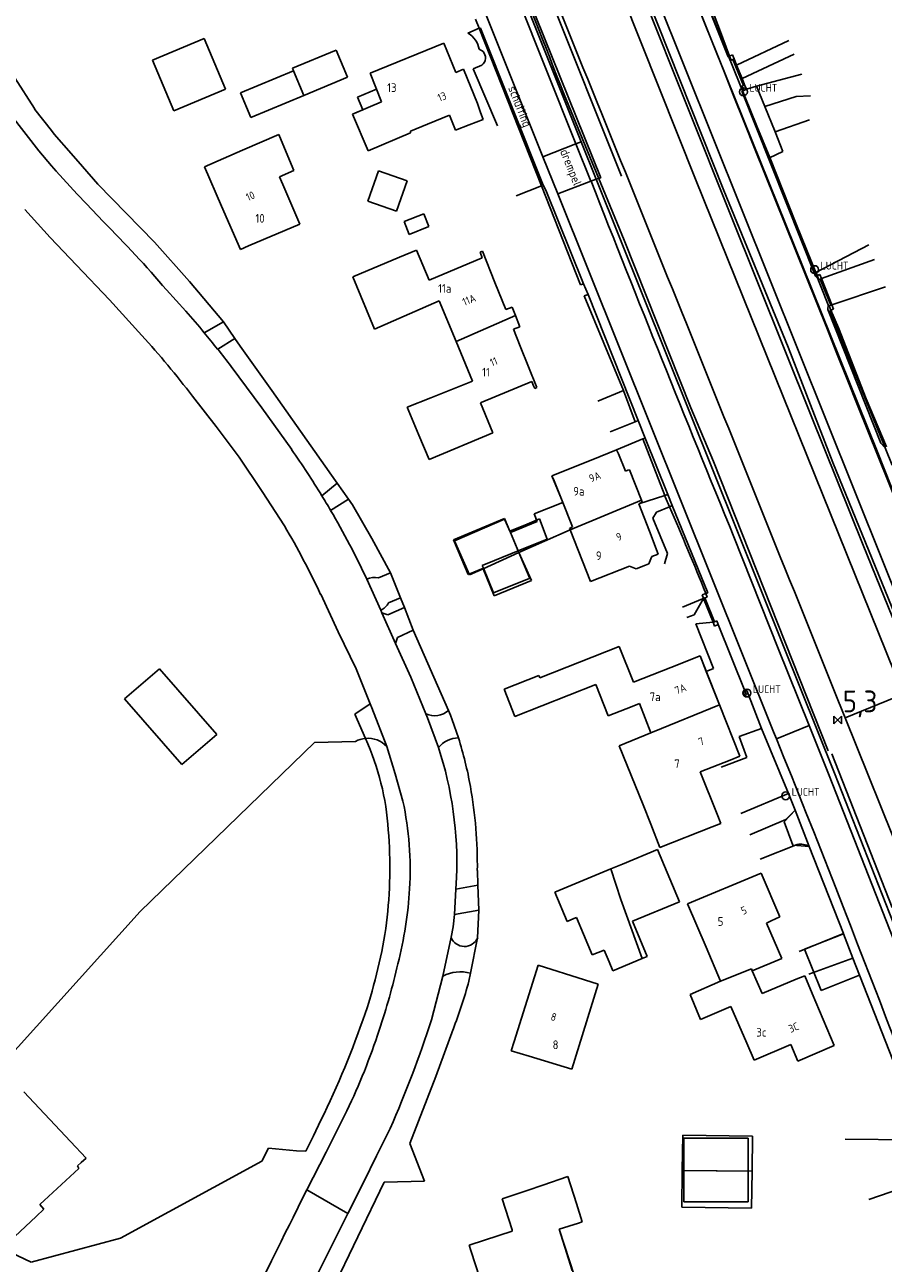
# Model space of a CAD drawing. Extents: x 145741 to 149421, y 457889 to 459999.
# Tile 8 of 84: x 146085 to 146184, y 458520 to 458662. Entities that reach past the tile are written whole.
import ezdxf
from ezdxf.enums import TextEntityAlignment as Align

# ---------------------------------------------------------------- set-up
doc = ezdxf.new("R2010")
doc.units = 0
doc.header["$LTSCALE"] = 4
doc.layers.get('0').update_dxf_attribs({"linetype": 'CONTINUOUS'})
doc.styles.add('ISO', font='ISO')
doc.styles.get("Standard").update_dxf_attribs({"font": 'ISO'})
doc.linetypes.add('geleiderail', pattern='A,0.5,-0.25,[1,GELEIDERAIL,S=1,R=0,X=0,Y=0],-0.25,0.5', length=1.5)
doc.linetypes.add('HAAG', pattern='A,0.25,-0.25,[151,BLOK.SHX,S=0.25,R=0,X=0,Y=0],-0.25,0.25', length=1)
doc.linetypes.add('RASTER', pattern='A,0.25,-0.25,[150,BLOK.SHX,S=0.25,R=0,X=0,Y=0],-0.25,0.25', length=1)

# ---------------------------------------------------------------- blocks, each defined once
blk = doc.blocks.new('kilometerpaal')
at = {"color": 0}
for p, q in [((-0.44, 0.44), (0.44, -0.44)), ((-0.44, -0.44), (-0.44, 0.44)), ((0.44, 0.44), (-0.44, -0.44)), ((0.44, -0.44), (0.44, 0.44))]:
    blk.add_line(p, q, dxfattribs=at)
at = {"color": 0, "style": 'ISO'}
blk.add_attdef('KILOMETERPAAL', (0.59, 0.87), '', height=2.5, dxfattribs=at)

msp = doc.modelspace()

# ---------------------------------------------------------------- linework, layer by layer
at = {"linetype": 'geleiderail', "lineweight": -3}
msp.add_line((146122.92, 458722.34), (146153.9, 458644.75), dxfattribs=at)
at = {"linetype": 'Continuous'}
for p, q in [((146128.59, 458700.45), (146149.27, 458648.7)), ((146169.49, 458650.51), (146149.48, 458699.83)), ((146149.12, 458698.34), (146164.05, 458660.96)), ((146145.39, 458696.75), (146197.18, 458567.45)), ((146162.44, 458644.4), (146148.71, 458678.81)), ((146148.67, 458648.47), (146137.68, 458675.94)), ((146133.87, 458674.45), (146144.87, 458646.97)), ((146155.82, 458666.98), (146166.49, 458640.22)), ((146142.82, 458666.2), (146151.54, 458644.57)), ((146137.53, 458661.76), (146137.1, 458662.79)), ((146137.68, 458661.79), (146137.53, 458661.76)), ((146137.53, 458661.76), (146144.72, 458643.63)), ((146144.91, 458643.7), (146137.68, 458661.79)), ((146164.05, 458660.96), (146174.83, 458634.24)), ((146099.94, 458658.1), (146105.89, 458660.59)), ((146105.89, 458660.59), (146108.33, 458654.75)), ((146124.98, 458656.59), (146133.46, 458660.03)), ((146133.46, 458660.03), (146134.85, 458656.67)), ((146102.39, 458652.26), (146099.94, 458658.1)), ((146116.04, 458657.16), (146121.06, 458659.26)), ((146121.06, 458659.26), (146122.37, 458656.14)), ((146110.05, 458654.33), (146116.15, 458656.88)), ((146116.15, 458656.88), (146116.04, 458657.16)), ((146125.72, 458654.75), (146124.98, 458656.59)), ((146134.85, 458656.67), (146135.74, 458657.06)), ((146135.74, 458657.06), (146137.35, 458653.1)), ((146086.34, 458652.52), (146084.08, 458656.05)), ((146122.37, 458656.14), (146117.34, 458654.03)), ((146108.33, 458654.75), (146102.39, 458652.26)), ((146111.24, 458651.48), (146110.05, 458654.33)), ((146117.34, 458654.03), (146111.24, 458651.48)), ((146123.52, 458653.82), (146125.72, 458654.75)), ((146124.13, 458652.38), (146123.52, 458653.82)), ((146086.41, 458652.43), (146086.34, 458652.52)), ((146088.3, 458650.01), (146086.41, 458652.43)), ((146122.95, 458651.87), (146124.13, 458652.38)), ((146137.35, 458653.1), (146137.68, 458652.08)), ((146086.84, 458647.66), (146083.67, 458651.77)), ((146124.75, 458647.66), (146122.95, 458651.87)), ((146134.11, 458651.75), (146131.59, 458650.72)), ((146134.81, 458650.02), (146134.11, 458651.75)), ((146137.99, 458651.27), (146136.38, 458650.64)), ((146137.68, 458652.08), (146137.99, 458651.27)), ((146088.64, 458649.58), (146088.3, 458650.01)), ((146090.56, 458647.36), (146088.64, 458649.58)), ((146110.3, 458647.73), (146114.48, 458649.53)), ((146114.48, 458649.53), (146114.75, 458648.89)), ((146129.62, 458649.72), (146124.75, 458647.66)), ((146131.59, 458650.72), (146129.62, 458649.92)), ((146129.62, 458649.92), (146129.62, 458649.72)), ((146136.38, 458650.64), (146134.81, 458650.02)), ((146170.96, 458646.91), (146169.49, 458650.51)), ((146114.75, 458648.89), (146116.2, 458645.38)), ((146148.67, 458648.47), (146144.87, 458646.97)), ((146149.27, 458648.7), (146148.67, 458648.47)), ((146150.39, 458644.17), (146148.67, 458648.47)), ((146149.27, 458648.7), (146151, 458644.41)), ((146088.32, 458645.92), (146086.84, 458647.66)), ((146091.88, 458645.85), (146090.56, 458647.36)), ((146105.91, 458645.83), (146110.3, 458647.73)), ((146146.58, 458642.7), (146144.87, 458646.97)), ((146176.17, 458633.83), (146170.96, 458646.91)), ((146088.87, 458645.32), (146088.32, 458645.92)), ((146091.26, 458642.69), (146088.87, 458645.32)), ((146093.66, 458643.83), (146091.88, 458645.85)), ((146107.88, 458641.3), (146105.91, 458645.83)), ((146116.2, 458645.38), (146114.55, 458644.68)), ((146124.72, 458641.88), (146125.95, 458645.36)), ((146125.95, 458645.36), (146129.26, 458644.2)), ((146100.17, 458637.16), (146093.66, 458643.83)), ((146114.55, 458644.68), (146115.17, 458643.26)), ((146129.26, 458644.2), (146128.03, 458640.71)), ((146144.72, 458643.63), (146149.19, 458632.24)), ((146145.2, 458643.13), (146144.91, 458643.7)), ((146150.39, 458644.17), (146146.58, 458642.7)), ((146151, 458644.41), (146150.39, 458644.17)), ((146151.54, 458644.57), (146151, 458644.41)), ((146151, 458644.41), (146172.55, 458590.67)), ((146185.32, 458587.63), (146162.44, 458644.4)), ((146092.34, 458641.56), (146091.26, 458642.69)), ((146115.17, 458643.26), (146116.9, 458639.24)), ((146149.55, 458632.37), (146145.2, 458643.13)), ((146146.58, 458642.7), (146171.41, 458580.84)), ((146085.24, 458640.91), (146088.18, 458637.69)), ((146092.34, 458641.56), (146094.27, 458639.52)), ((146110.05, 458636.32), (146107.88, 458641.3)), ((146128.03, 458640.71), (146124.72, 458641.88)), ((146128.88, 458639.52), (146131.16, 458640.42)), ((146129.46, 458638.05), (146128.88, 458639.52)), ((146131.16, 458640.42), (146131.74, 458638.96)), ((146166.49, 458640.22), (146175.75, 458617.19)), ((146116.9, 458639.24), (146110.99, 458636.72)), ((146131.74, 458638.96), (146129.46, 458638.05)), ((146088.18, 458637.69), (146091.2, 458634.51)), ((146104.21, 458632.64), (146100.17, 458637.16)), ((146110.99, 458636.72), (146110.05, 458636.32)), ((146128.38, 458635.43), (146122.98, 458633.17)), ((146130.32, 458636.24), (146128.38, 458635.43)), ((146131.76, 458632.8), (146130.32, 458636.24)), ((146137.86, 458635.34), (146131.76, 458632.8)), ((146137.73, 458636.05), (146137.64, 458636.01)), ((146137.64, 458636.01), (146137.86, 458635.34)), ((146137.91, 458636.11), (146137.73, 458636.05)), ((146139.34, 458632.5), (146137.91, 458636.11)), ((146091.2, 458634.51), (146095, 458630.52)), ((146174.83, 458634.24), (146183.34, 458613.1)), ((146177.7, 458629.96), (146176.17, 458633.83)), ((146108.11, 458628), (146104.21, 458632.64)), ((146122.98, 458633.17), (146125.5, 458627.15)), ((146140.6, 458629.41), (146139.34, 458632.5)), ((146149.19, 458632.24), (146149.55, 458632.37)), ((146150.08, 458631.13), (146149.55, 458632.37)), ((146102.66, 458630.45), (146101.54, 458631.68)), ((146149.63, 458630.97), (146150.08, 458631.13)), ((146149.63, 458630.97), (146154.13, 458620.1)), ((146150.08, 458631.13), (146155.83, 458616.63)), ((146095, 458630.52), (146098.71, 458626.43)), ((146103.76, 458629.21), (146102.66, 458630.45)), ((146125.5, 458627.15), (146132.92, 458630.39)), ((146132.92, 458630.39), (146134.88, 458625.73)), ((146141.32, 458629.69), (146140.6, 458629.41)), ((146141.71, 458628.7), (146141.32, 458629.69)), ((146177.67, 458629.4), (146177.7, 458629.96)), ((146183.75, 458614.03), (146177.67, 458629.4)), ((146105.89, 458626.74), (146108.12, 458627.99)), ((146108.12, 458627.99), (146108.11, 458628)), ((146108.12, 458627.99), (146109.43, 458626.06)), ((146141.71, 458628.7), (146134.88, 458625.73)), ((146142.21, 458627.42), (146141.71, 458628.7)), ((146141.47, 458627.13), (146142.21, 458627.42)), ((146142.25, 458625.18), (146141.47, 458627.13)), ((146107.44, 458624.85), (146109.43, 458626.06)), ((146110.02, 458625.18), (146109.43, 458626.06)), ((146113.67, 458620.1), (146110.02, 458625.18)), ((146134.88, 458625.73), (146136.78, 458621.18)), ((146144.17, 458620.43), (146142.25, 458625.18)), ((146112.52, 458618.1), (146109, 458622.85)), ((146136.78, 458621.18), (146131.95, 458619.24)), ((146137.77, 458618.7), (146143.59, 458621.14)), ((146143.59, 458621.14), (146143.8, 458620.61)), ((146104.53, 458619.45), (146107.26, 458615.95)), ((146120.99, 458609.71), (146113.67, 458620.1)), ((146143.8, 458620.61), (146143.94, 458620.33)), ((146143.94, 458620.33), (146144.17, 458620.43)), ((146154.13, 458620.1), (146155.49, 458616.5)), ((146115.96, 458613.29), (146112.52, 458618.1)), ((146131.95, 458619.24), (146129.26, 458618.16)), ((146129.26, 458618.16), (146130.6, 458614.96)), ((146137.68, 458618.66), (146137.77, 458618.7)), ((146139.12, 458615.22), (146137.68, 458618.66)), ((146155.83, 458616.63), (146155.49, 458616.5)), ((146155.83, 458616.63), (146156.63, 458614.61)), ((146175.75, 458617.19), (146181.71, 458602.28)), ((146107.26, 458615.95), (146109.93, 458612.41)), ((146131.78, 458612.15), (146139.12, 458615.22)), ((146130.6, 458614.96), (146131.78, 458612.15)), ((146156.63, 458614.61), (146156.37, 458614.51)), ((146156.37, 458614.51), (146158.88, 458608)), ((146159.24, 458608.11), (146156.63, 458614.61)), ((146184.21, 458613.55), (146183.75, 458614.03)), ((146109.93, 458612.41), (146112.56, 458608.48)), ((146150.6, 458612.17), (146153.35, 458613.28)), ((146153.35, 458613.28), (146153.55, 458612.79)), ((146153.55, 458612.79), (146154.36, 458610.81)), ((146183.34, 458613.1), (146191.45, 458592.53)), ((146145.9, 458610.29), (146150.6, 458612.17)), ((146154.36, 458610.81), (146154.65, 458610.91)), ((146154.65, 458610.91), (146154.84, 458610.97)), ((146154.84, 458610.97), (146156.21, 458607.47)), ((146119.44, 458607.97), (146121.19, 458609.43)), ((146121.19, 458609.43), (146120.99, 458609.71)), ((146122.5, 458607.6), (146121.19, 458609.43)), ((146146.99, 458607.59), (146145.9, 458610.29)), ((146112.56, 458608.48), (146115.12, 458604.52)), ((146158.88, 458608), (146159.24, 458608.11)), ((146159.75, 458606.85), (146159.24, 458608.11)), ((146120.44, 458606.3), (146122.5, 458607.6)), ((146122.96, 458606.95), (146122.5, 458607.6)), ((146125.19, 458603.05), (146122.96, 458606.95)), ((146143.85, 458605.9), (146147.14, 458607.22)), ((146147.14, 458607.22), (146146.99, 458607.59)), ((146148.28, 458604.39), (146147.14, 458607.22)), ((146147.99, 458604.06), (146156.21, 458607.47)), ((146155.9, 458607.05), (146156.3, 458607.24)), ((146157.13, 458603.9), (146155.9, 458607.05)), ((146156.3, 458607.24), (146156.21, 458607.47)), ((146158.88, 458608), (146158.94, 458607.84)), ((146158.94, 458607.84), (146159.43, 458606.71)), ((146159.75, 458606.85), (146159.43, 458606.71)), ((146163.83, 458596.82), (146159.75, 458606.85)), ((146140.45, 458605.28), (146134.7, 458602.8)), ((146141.14, 458603.74), (146140.45, 458605.28)), ((146144.19, 458605.01), (146143.85, 458605.9)), ((146141.14, 458603.74), (146144.19, 458605.01)), ((146141.14, 458603.74), (146142.11, 458601.44)), ((146142.11, 458601.44), (146147.99, 458604.06)), ((146147.93, 458604.22), (146148.28, 458604.39)), ((146147.99, 458604.06), (146147.93, 458604.22)), ((146147.99, 458604.06), (146150.36, 458598.13)), ((146158.13, 458601.26), (146157.13, 458603.9)), ((146127.31, 458599.1), (146125.19, 458603.05)), ((146134.7, 458602.8), (146136.4, 458598.88)), ((146171.94, 458590.39), (146166.84, 458603.24)), ((146142.11, 458601.44), (146137.98, 458599.56)), ((146142.11, 458601.44), (146143.55, 458598.23)), ((146157.27, 458600.71), (146157.4, 458601.01)), ((146157.4, 458601.01), (146158.13, 458601.26)), ((146181.71, 458602.28), (146186.54, 458590.42)), ((146136.4, 458598.88), (146137.98, 458599.56)), ((146139.27, 458596.48), (146137.98, 458599.56)), ((146150.36, 458598.13), (146154.82, 458599.88)), ((146154.82, 458599.88), (146155.58, 458599.56)), ((146155.58, 458599.56), (146156.67, 458599.99)), ((146156.67, 458599.99), (146157.05, 458600.15)), ((146157.05, 458600.15), (146157.27, 458600.71)), ((146126.2, 458594.82), (146124.6, 458598.39)), ((146125.94, 458598.55), (146127.31, 458599.1)), ((146127.31, 458599.1), (146128.48, 458596.25)), ((146143.55, 458598.23), (146139.27, 458596.48)), ((146119.29, 458596.64), (146121.31, 458592.34)), ((146163.62, 458596.75), (146163.83, 458596.82)), ((146163.77, 458596.32), (146163.62, 458596.75)), ((146128.48, 458596.25), (146127.1, 458595.65)), ((146128.92, 458595.14), (146128.48, 458596.25)), ((146163.51, 458596.22), (146163.77, 458596.32)), ((146164.61, 458593.48), (146163.51, 458596.22)), ((146126.33, 458594.52), (146126.2, 458594.82)), ((146127.92, 458590.99), (146126.33, 458594.52)), ((146127, 458594.3), (146126.33, 458594.52)), ((146128.92, 458595.14), (146127, 458594.3)), ((146129.95, 458592.53), (146128.92, 458595.14)), ((146121.31, 458592.34), (146123.37, 458588.05)), ((146129.95, 458592.53), (146128.15, 458591.66)), ((146134.01, 458583.28), (146129.95, 458592.53)), ((146164.61, 458593.48), (146164.87, 458593.59)), ((146164.87, 458593.59), (146165.04, 458593.15)), ((146168.1, 458585.53), (146165.04, 458593.15)), ((146128.15, 458591.66), (146127.92, 458590.99)), ((146127.92, 458590.99), (146129.66, 458587.12)), ((146144.51, 458587.03), (146153.65, 458590.65)), ((146153.65, 458590.65), (146155.28, 458586.52)), ((146159.57, 458588.21), (146162.96, 458589.55)), ((146162.96, 458589.55), (146165.19, 458583.92)), ((146175.5, 458581.54), (146171.94, 458590.39)), ((146172.55, 458590.67), (146178.42, 458576.06)), ((146155.28, 458586.52), (146159.57, 458588.21)), ((146123.37, 458588.05), (146124.99, 458584.05)), ((146129.66, 458587.12), (146131.38, 458582.88)), ((146140.4, 458585.73), (146144.4, 458587.31)), ((146144.4, 458587.31), (146144.47, 458587.13)), ((146144.47, 458587.13), (146144.51, 458587.03)), ((146141.65, 458582.57), (146140.4, 458585.73)), ((146150.96, 458586.25), (146141.65, 458582.57)), ((146151.87, 458583.94), (146150.96, 458586.25)), ((146168.33, 458585.57), (146168.1, 458585.53)), ((146170.01, 458581.22), (146168.33, 458585.57)), ((146123.24, 458582.84), (146124.99, 458584.05)), ((146124.99, 458584.05), (146125.18, 458583.59)), ((146152.38, 458582.65), (146151.87, 458583.94)), ((146155.97, 458584.07), (146155.12, 458583.73)), ((146157.3, 458580.71), (146155.97, 458584.07)), ((146157.48, 458580.79), (146165.19, 458583.92)), ((146167.53, 458578.02), (146165.19, 458583.92)), ((146179.36, 458583.1), (146178.65, 458584.88)), ((146179.64, 458582.42), (146186.33, 458585.14)), ((146123.24, 458582.84), (146124.44, 458580.07)), ((146125.18, 458583.59), (146126.89, 458579.14)), ((146131.38, 458582.88), (146131.57, 458582.43)), ((146131.57, 458582.43), (146132.84, 458579.02)), ((146134.01, 458583.28), (146134.22, 458582.74)), ((146134.22, 458582.74), (146134.43, 458582.21)), ((146155.12, 458583.73), (146152.38, 458582.65)), ((146179.64, 458582.42), (146179.36, 458583.1)), ((146186.43, 458565.57), (146179.64, 458582.42)), ((146134.43, 458582.21), (146135.14, 458580.12)), ((146173.13, 458573.72), (146170.01, 458581.22)), ((146171.74, 458580.02), (146175.5, 458581.54)), ((146177.8, 458575.81), (146175.5, 458581.54)), ((146098.51, 458560.16), (146118.57, 458579.61)), ((146118.57, 458579.61), (146123.28, 458579.71)), ((146157.3, 458580.71), (146153.63, 458579.22)), ((146157.3, 458580.71), (146157.48, 458580.79)), ((146171.41, 458580.84), (146171.74, 458580.02)), ((146126.89, 458579.14), (146127.88, 458575.99)), ((146153.63, 458579.22), (146156.39, 458572.42)), ((146162.98, 458576.22), (146166.42, 458577.58)), ((146166.42, 458577.58), (146167.53, 458578.02)), ((146127.88, 458575.99), (146128.76, 458572.84)), ((146164.9, 458571.36), (146162.98, 458576.22)), ((146189.59, 458545.76), (146177.8, 458575.81)), ((146178.42, 458576.06), (146190.21, 458546)), ((146156.39, 458572.42), (146157.27, 458570.2)), ((146173.88, 458571.82), (146173.13, 458573.72)), ((146165.33, 458570.28), (146164.9, 458571.36)), ((146173.88, 458571.82), (146172.63, 458570.46)), ((146175.52, 458567.62), (146173.88, 458571.82)), ((146157.27, 458570.2), (146158.33, 458567.52)), ((146158.33, 458567.52), (146164.36, 458569.9)), ((146164.36, 458569.9), (146165.33, 458570.28)), ((146172.63, 458570.46), (146173.62, 458567.79)), ((146154.03, 458565.61), (146158.06, 458567.29)), ((146158.06, 458567.29), (146160.6, 458561.27)), ((146173.62, 458567.79), (146175.52, 458567.62)), ((146175.52, 458567.62), (146179.45, 458557.62)), ((146152.69, 458565.05), (146154.03, 458565.61)), ((146134.86, 458562.73), (146134.92, 458564.07)), ((146137.39, 458563.2), (146137.32, 458564.85)), ((146152.69, 458565.05), (146146.24, 458562.37)), ((146152.69, 458565.05), (146153.83, 458561.55)), ((146161.51, 458561.05), (146169.97, 458564.57)), ((146169.97, 458564.57), (146172.12, 458559.52)), ((146134.7, 458559.79), (146134.86, 458562.73)), ((146134.86, 458562.73), (146137.39, 458563.2)), ((146137.5, 458560.31), (146137.39, 458563.2)), ((146146.24, 458562.37), (146147.64, 458559)), ((146153.83, 458561.55), (146156.27, 458554.74)), ((146160.6, 458561.27), (146155.19, 458559.03)), ((146163.65, 458556.03), (146161.51, 458561.05)), ((146072.01, 458530.78), (146098.51, 458560.16)), ((146134.52, 458558.4), (146134.7, 458559.79)), ((146134.7, 458559.79), (146137.5, 458560.31)), ((146137.35, 458557.11), (146137.5, 458560.31)), ((146134.29, 458557.18), (146134.52, 458558.4)), ((146147.64, 458559), (146148.43, 458559.33)), ((146148.43, 458559.33), (146148.74, 458559.46)), ((146148.74, 458559.46), (146149.54, 458557.54)), ((146155.19, 458559.03), (146156.87, 458554.99)), ((146171.14, 458559.08), (146170.58, 458558.82)), ((146170.58, 458558.82), (146172.35, 458554.74)), ((146172.12, 458559.52), (146171.14, 458559.08)), ((146134.29, 458557.18), (146133.34, 458552.73)), ((146136.53, 458553.06), (146137.35, 458557.11)), ((146149.54, 458557.54), (146150.53, 458555.15)), ((146174.97, 458555.81), (146179.46, 458557.59)), ((146179.46, 458557.59), (146179.45, 458557.62)), ((146180.53, 458554.77), (146179.46, 458557.59)), ((146150.53, 458555.15), (146151.91, 458555.72)), ((146151.91, 458555.72), (146152.48, 458554.35)), ((146165.31, 458552.12), (146163.65, 458556.03)), ((146176.88, 458551.05), (146174.97, 458555.81)), ((146144.3, 458553.97), (146141.55, 458545.2)), ((146149.65, 458552.29), (146144.3, 458553.97)), ((146152.48, 458554.35), (146152.9, 458553.34)), ((146152.9, 458553.34), (146156.27, 458554.74)), ((146156.87, 458554.99), (146156.27, 458554.74)), ((146172.35, 458554.74), (146168.95, 458553.32)), ((146181.29, 458552.84), (146180.53, 458554.77)), ((146133.34, 458552.73), (146132.04, 458547.67)), ((146136.53, 458553.06), (146136.35, 458552.14)), ((146165.31, 458552.12), (146168.85, 458553.55)), ((146168.85, 458553.55), (146168.95, 458553.32)), ((146170.1, 458550.72), (146168.95, 458553.32)), ((146175.01, 458552.76), (146174.02, 458552.35)), ((146175.86, 458550.73), (146175.01, 458552.76)), ((146181.29, 458552.84), (146176.88, 458551.05)), ((146181.29, 458552.84), (146188.73, 458533.87)), ((146148.18, 458542.02), (146151.22, 458551.8)), ((146151.22, 458551.8), (146149.65, 458552.29)), ((146165.31, 458552.12), (146161.8, 458550.61)), ((146174.02, 458552.35), (146170.1, 458550.72)), ((146161.8, 458550.61), (146163.01, 458547.72)), ((146178.39, 458544.72), (146175.86, 458550.73)), ((146163.01, 458547.72), (146166.5, 458549.21)), ((146166.5, 458549.21), (146168.33, 458544.99)), ((146132.54, 458541.16), (146134.52, 458546.6)), ((146141.55, 458545.2), (146141.21, 458544.12)), ((146141.21, 458544.12), (146143.28, 458543.5)), ((146168.33, 458544.99), (146169.17, 458543.06)), ((146169.17, 458543.06), (146173.39, 458544.84)), ((146173.39, 458544.84), (146174.21, 458542.95)), ((146174.21, 458542.95), (146178.39, 458544.72)), ((146143.28, 458543.5), (146148.18, 458542.02)), ((146129.54, 458533.46), (146132.54, 458541.16)), ((146085.14, 458539.41), (146090.52, 458533.69)), ((146122.3, 458537.23), (146119.92, 458532.45)), ((146118.45, 458534.34), (146119.32, 458536.13)), ((146117.57, 458532.57), (146118.45, 458534.34)), ((146125.71, 458532.03), (146127.29, 458535.2)), ((146160.9, 458530.35), (146160.96, 458534.43)), ((146160.96, 458534.43), (146169, 458534.32)), ((146169, 458534.32), (146168.95, 458530.28)), ((146090.52, 458533.69), (146092.32, 458531.77)), ((146112.51, 458531.44), (146113.28, 458532.91)), ((146113.28, 458532.91), (146116.52, 458532.63)), ((146116.52, 458532.63), (146117.57, 458532.57)), ((146129.54, 458533.46), (146131.22, 458529.12)), ((146091.74, 458531.27), (146091.29, 458530.88)), ((146092.32, 458531.77), (146091.74, 458531.27)), ((146096.26, 458522.58), (146112.51, 458531.44)), ((146119.92, 458532.45), (146117.7, 458528.14)), ((146124.2, 458528.97), (146125.71, 458532.03)), ((146091.47, 458530.6), (146086.99, 458526.46)), ((146091.29, 458530.88), (146091.47, 458530.6)), ((146144.84, 458528.68), (146147.72, 458529.65)), ((146147.72, 458529.65), (146148.72, 458526.55)), ((146160.9, 458530.35), (146160.84, 458526.15)), ((146160.9, 458530.35), (146168.95, 458530.28)), ((146168.88, 458526.04), (146168.95, 458530.28)), ((146126.58, 458529.02), (146117.23, 458509.59)), ((146122.41, 458525.4), (146124.2, 458528.97)), ((146131.22, 458529.12), (146126.58, 458529.02)), ((146143.05, 458528.07), (146144.84, 458528.68)), ((146117.48, 458527.71), (146116.7, 458526.15)), ((146117.7, 458528.14), (146117.48, 458527.71)), ((146117.7, 458528.14), (146122.41, 458525.4)), ((146140.18, 458527.1), (146143.05, 458528.07)), ((146141.31, 458523.51), (146140.18, 458527.1)), ((146087.45, 458525.91), (146086.55, 458525.06)), ((146086.99, 458526.46), (146087.45, 458525.91)), ((146116.7, 458526.15), (146116.11, 458524.95)), ((146122.41, 458525.4), (146118.54, 458517.66)), ((146148.72, 458526.55), (146149.39, 458524.45)), ((146160.84, 458526.15), (146168.88, 458526.04)), ((146075.85, 458524.57), (146085.98, 458519.82)), ((146086.55, 458525.06), (146084.11, 458522.75)), ((146115.69, 458524.12), (146115.18, 458523.09)), ((146116.11, 458524.95), (146115.69, 458524.12)), ((146148.97, 458524.31), (146146.73, 458523.59)), ((146149.39, 458524.45), (146148.97, 458524.31)), ((146085.98, 458519.82), (146096.26, 458522.58)), ((146115.18, 458523.09), (146114.74, 458522.19)), ((146136.38, 458521.75), (146139.8, 458522.88)), ((146139.8, 458522.88), (146141.34, 458523.39)), ((146141.34, 458523.39), (146141.31, 458523.51)), ((146146.73, 458523.59), (146150.46, 458512.16)), ((146114.74, 458522.19), (146113.64, 458519.96)), ((146136.58, 458521.16), (146136.38, 458521.75)), ((146138.39, 458515.61), (146136.58, 458521.16)), ((146113.64, 458519.96), (146112.97, 458518.62))]:
    msp.add_line(p, q, dxfattribs=at)
for p, q in [((146166.18, 458658.47), (146153.12, 458691.18)), ((146137.53, 458661.76), (146136.24, 458661.19)), ((146105.89, 458660.59), (146099.94, 458658.1)), ((146108.33, 458654.75), (146105.89, 458660.59)), ((146133.46, 458660.03), (146124.98, 458656.59)), ((146134.85, 458656.67), (146133.46, 458660.03)), ((146137.53, 458659.36), (146137.98, 458659.08)), ((146167.16, 458657.52), (146173.16, 458660.35)), ((146099.94, 458658.1), (146102.39, 458652.26)), ((146166.53, 458658.08), (146166.18, 458658.47)), ((146166.33, 458658.57), (146166.67, 458658.72)), ((146166.53, 458658.08), (146166.33, 458658.57)), ((146166.71, 458658.16), (146166.53, 458658.08)), ((146166.67, 458658.72), (146166.88, 458658.23)), ((146166.88, 458658.23), (146166.71, 458658.16)), ((146166.71, 458658.16), (146167.93, 458655.19)), ((146167.16, 458657.52), (146166.88, 458658.23)), ((146173.77, 458658.8), (146167.79, 458655.97)), ((146116.15, 458656.88), (146110.05, 458654.33)), ((146117.34, 458654.03), (146116.15, 458656.88)), ((146124.98, 458656.59), (146126.3, 458653.31)), ((146135.74, 458657.06), (146134.85, 458656.67)), ((146137.35, 458653.1), (146135.74, 458657.06)), ((146137.82, 458657.51), (146136.82, 458657.1)), ((146136.82, 458657.1), (146139.64, 458650.55)), ((146167.79, 458655.97), (146167.16, 458657.52)), ((146169.45, 458655.12), (146174.68, 458656.48)), ((146167.75, 458655.12), (146167.93, 458655.19)), ((146167.97, 458654.61), (146167.75, 458655.12)), ((146168.08, 458655.24), (146167.79, 458655.97)), ((146167.93, 458655.19), (146168.08, 458655.24)), ((146168.08, 458655.24), (146168.3, 458654.74)), ((146168.3, 458654.74), (146169.45, 458655.12)), ((146170.41, 458652.78), (146169.45, 458655.12)), ((146102.39, 458652.26), (146108.33, 458654.75)), ((146110.05, 458654.33), (146111.24, 458651.48)), ((146111.24, 458651.48), (146117.34, 458654.03)), ((146167.75, 458654.52), (146167.97, 458654.61)), ((146176.25, 458633.24), (146167.75, 458654.52)), ((146168.3, 458654.74), (146167.97, 458654.61)), ((146174.02, 458653.91), (146170.41, 458652.78)), ((146175.66, 458653.98), (146174.02, 458653.91)), ((146126.3, 458653.31), (146122.95, 458651.87)), ((146137.68, 458652.08), (146137.35, 458653.1)), ((146171.6, 458649.86), (146170.41, 458652.78)), ((146122.95, 458651.87), (146124.75, 458647.66)), ((146131.59, 458650.72), (146134.11, 458651.75)), ((146134.11, 458651.75), (146134.81, 458650.02)), ((146136.38, 458650.64), (146137.99, 458651.27)), ((146137.99, 458651.27), (146137.68, 458652.08)), ((146175.56, 458651.22), (146171.6, 458649.86)), ((146110.3, 458647.73), (146114.48, 458649.53)), ((146114.48, 458649.53), (146114.75, 458648.89)), ((146124.75, 458647.66), (146129.62, 458649.72)), ((146129.62, 458649.92), (146131.59, 458650.72)), ((146129.62, 458649.72), (146129.62, 458649.92)), ((146134.81, 458650.02), (146136.38, 458650.64)), ((146172.49, 458647.58), (146171.6, 458649.86)), ((146114.75, 458648.89), (146116.2, 458645.38)), ((146105.91, 458645.83), (146110.3, 458647.73)), ((146170.94, 458646.86), (146172.49, 458647.58)), ((146171.34, 458645.85), (146170.94, 458646.86)), ((146107.88, 458641.3), (146105.91, 458645.83)), ((146116.2, 458645.38), (146114.55, 458644.68)), ((146124.72, 458641.88), (146125.95, 458645.36)), ((146125.95, 458645.36), (146129.26, 458644.2)), ((146176.29, 458633.66), (146171.34, 458645.85)), ((146114.55, 458644.68), (146115.17, 458643.26)), ((146129.26, 458644.2), (146128.03, 458640.71)), ((146141.78, 458642.47), (146144.72, 458643.63)), ((146115.17, 458643.26), (146116.9, 458639.24)), ((146110.05, 458636.32), (146107.88, 458641.3)), ((146128.03, 458640.71), (146124.72, 458641.88)), ((146131.16, 458640.42), (146128.88, 458639.52)), ((146128.88, 458639.52), (146129.46, 458638.05)), ((146131.74, 458638.96), (146131.16, 458640.42)), ((146116.9, 458639.24), (146110.99, 458636.72)), ((146129.46, 458638.05), (146131.74, 458638.96)), ((146110.99, 458636.72), (146110.05, 458636.32)), ((146182.38, 458636.84), (146176.29, 458633.66)), ((146122.98, 458633.17), (146128.38, 458635.43)), ((146128.38, 458635.43), (146130.32, 458636.24)), ((146130.32, 458636.24), (146131.76, 458632.8)), ((146131.76, 458632.8), (146137.86, 458635.34)), ((146137.64, 458636.01), (146137.73, 458636.05)), ((146137.86, 458635.34), (146137.64, 458636.01)), ((146137.73, 458636.05), (146137.91, 458636.11)), ((146137.91, 458636.11), (146139.34, 458632.5)), ((146176.94, 458632.98), (146183.04, 458635.17)), ((146176.43, 458633.31), (146176.29, 458633.66)), ((146125.5, 458627.15), (146122.98, 458633.17)), ((146139.34, 458632.5), (146140.6, 458629.41)), ((146176.63, 458632.84), (146176.25, 458633.24)), ((146176.74, 458633.45), (146176.43, 458633.31)), ((146176.43, 458633.31), (146176.63, 458632.84)), ((146176.78, 458632.91), (146176.63, 458632.84)), ((146176.94, 458632.98), (146176.74, 458633.45)), ((146176.94, 458632.98), (146176.78, 458632.91)), ((146176.78, 458632.91), (146178, 458629.89)), ((146178.13, 458629.93), (146176.94, 458632.98)), ((146184.27, 458632.03), (146178.13, 458629.93)), ((146132.92, 458630.39), (146125.5, 458627.15)), ((146134.88, 458625.73), (146132.92, 458630.39)), ((146140.6, 458629.41), (146141.32, 458629.69)), ((146141.32, 458629.69), (146141.71, 458628.7)), ((146177.81, 458629.83), (146178, 458629.89)), ((146178, 458629.35), (146177.81, 458629.83)), ((146178, 458629.89), (146178.13, 458629.93)), ((146178, 458629.35), (146178.32, 458629.45)), ((146178.32, 458629.45), (146178.13, 458629.93)), ((146134.88, 458625.73), (146141.71, 458628.7)), ((146141.71, 458628.7), (146142.21, 458627.42)), ((146177.88, 458629.26), (146178, 458629.35)), ((146185.04, 458611.5), (146177.88, 458629.26)), ((146178, 458629.35), (146178.89, 458627.29)), ((146142.21, 458627.42), (146141.47, 458627.13)), ((146141.47, 458627.13), (146142.25, 458625.18)), ((146178.89, 458627.29), (146182.08, 458619.14)), ((146136.78, 458621.18), (146134.88, 458625.73)), ((146142.25, 458625.18), (146144.17, 458620.43)), ((146131.95, 458619.24), (146136.78, 458621.18)), ((146143.59, 458621.14), (146137.77, 458618.7)), ((146143.8, 458620.61), (146143.59, 458621.14)), ((146143.94, 458620.33), (146143.8, 458620.61)), ((146144.17, 458620.43), (146143.94, 458620.33)), ((146154.13, 458620.1), (146151.19, 458618.88)), ((146129.26, 458618.16), (146131.95, 458619.24)), ((146130.6, 458614.96), (146129.26, 458618.16)), ((146137.77, 458618.7), (146137.68, 458618.66)), ((146137.68, 458618.66), (146139.12, 458615.22)), ((146182.08, 458619.14), (146184.42, 458613.6)), ((146139.12, 458615.22), (146131.78, 458612.15)), ((146152.61, 458615.34), (146155.49, 458616.5)), ((146131.78, 458612.15), (146130.6, 458614.96)), ((146156.37, 458614.51), (146153.35, 458613.28)), ((146153.35, 458613.28), (146150.6, 458612.17)), ((146153.55, 458612.79), (146153.35, 458613.28)), ((146154.36, 458610.81), (146153.55, 458612.79)), ((146150.6, 458612.17), (146145.9, 458610.29)), ((146154.65, 458610.91), (146154.36, 458610.81)), ((146154.84, 458610.97), (146154.65, 458610.91)), ((146156.21, 458607.47), (146154.84, 458610.97)), ((146145.9, 458610.29), (146146.15, 458609.69)), ((146146.15, 458609.69), (146146.99, 458607.59)), ((146146.99, 458607.59), (146148.28, 458604.39)), ((146156.21, 458607.47), (146147.99, 458604.06)), ((146155.9, 458607.05), (146158.88, 458608)), ((146155.9, 458607.05), (146156.3, 458607.24)), ((146157.13, 458603.9), (146155.9, 458607.05)), ((146156.3, 458607.24), (146156.21, 458607.47)), ((146159.43, 458606.71), (146157.93, 458606.08)), ((146140.45, 458605.37), (146134.57, 458602.9)), ((146141.07, 458603.9), (146140.45, 458605.37)), ((146144.48, 458605.32), (146143.07, 458604.73)), ((146145.37, 458602.99), (146144.48, 458605.32)), ((146157.93, 458606.08), (146157.51, 458605.4)), ((146157.51, 458605.4), (146159.22, 458601.34)), ((146143.07, 458604.73), (146141.07, 458603.9)), ((146148.28, 458604.39), (146147.93, 458604.22)), ((146147.93, 458604.22), (146147.99, 458604.06)), ((146147.99, 458604.06), (146150.36, 458598.13)), ((146158.13, 458601.26), (146157.13, 458603.9)), ((146134.57, 458602.9), (146136.27, 458598.92)), ((146142.03, 458601.66), (146145.37, 458602.99)), ((146142.03, 458601.66), (146139.28, 458600.54)), ((146143.36, 458598.48), (146142.03, 458601.66)), ((146157.27, 458600.71), (146157.4, 458601.01)), ((146157.4, 458601.01), (146158.13, 458601.26)), ((146159.22, 458601.34), (146158.86, 458600.16)), ((146136.27, 458598.92), (146138.01, 458599.66)), ((146139.28, 458600.54), (146137.88, 458599.97)), ((146137.88, 458599.97), (146138.01, 458599.66)), ((146138.01, 458599.66), (146139.19, 458596.8)), ((146150.36, 458598.13), (146154.82, 458599.88)), ((146154.82, 458599.88), (146155.58, 458599.56)), ((146155.58, 458599.56), (146156.67, 458599.99)), ((146156.67, 458599.99), (146157.05, 458600.15)), ((146157.05, 458600.15), (146157.27, 458600.71)), ((146139.19, 458596.8), (146143.1, 458598.38)), ((146143.1, 458598.38), (146143.36, 458598.48)), ((146163.62, 458596.75), (146163.21, 458596.58)), ((146163.23, 458596.12), (146160.92, 458595.17)), ((146163.36, 458596.16), (146162.26, 458594.3)), ((146163.21, 458596.58), (146163.36, 458596.16)), ((146163.36, 458596.16), (146163.51, 458596.22)), ((146164.46, 458593.42), (146163.36, 458596.16)), ((146162.26, 458594.3), (146161.41, 458593.96)), ((146162.48, 458593.24), (146164.46, 458593.42)), ((146164.5, 458588.09), (146162.48, 458593.24)), ((146164.46, 458593.42), (146164.61, 458593.48)), ((146164.63, 458592.98), (146164.46, 458593.42)), ((146165.04, 458593.15), (146164.63, 458592.98)), ((146144.51, 458587.03), (146153.65, 458590.65)), ((146153.65, 458590.65), (146155.28, 458586.52)), ((146159.57, 458588.21), (146162.96, 458589.55)), ((146162.96, 458589.55), (146163.67, 458587.77)), ((146100.76, 458588.08), (146096.73, 458584.63)), ((146107.33, 458580.53), (146100.76, 458588.08)), ((146155.28, 458586.52), (146159.57, 458588.21)), ((146163.67, 458587.77), (146164.5, 458588.09)), ((146140.4, 458585.73), (146144.4, 458587.31)), ((146144.4, 458587.31), (146144.47, 458587.13)), ((146144.47, 458587.13), (146144.51, 458587.03)), ((146163.67, 458587.77), (146165.19, 458583.92)), ((146141.65, 458582.57), (146140.4, 458585.73)), ((146150.96, 458586.25), (146141.65, 458582.57)), ((146151.87, 458583.94), (146150.96, 458586.25)), ((146168.1, 458585.53), (146167.9, 458585.45)), ((146167.9, 458585.45), (146168.08, 458585.01)), ((146168.28, 458585.09), (146168.1, 458585.53)), ((146096.73, 458584.63), (146103.32, 458577.05)), ((146152.38, 458582.65), (146151.87, 458583.94)), ((146155.97, 458584.07), (146155.12, 458583.73)), ((146157.3, 458580.71), (146155.97, 458584.07)), ((146157.48, 458580.79), (146165.19, 458583.92)), ((146165.19, 458583.92), (146167.53, 458578.02)), ((146168.08, 458585.01), (146168.28, 458585.09)), ((146155.12, 458583.73), (146152.38, 458582.65)), ((146167.46, 458580.27), (146170.01, 458581.22)), ((146103.32, 458577.05), (146107.33, 458580.53)), ((146153.63, 458579.22), (146157.3, 458580.71)), ((146157.3, 458580.71), (146157.48, 458580.79)), ((146168.35, 458577.88), (146167.46, 458580.27)), ((146156.39, 458572.42), (146153.63, 458579.22)), ((146166.42, 458577.58), (146162.98, 458576.22)), ((146165.38, 458576.77), (146168.35, 458577.88)), ((146167.53, 458578.02), (146166.42, 458577.58)), ((146162.98, 458576.22), (146164.9, 458571.36)), ((146157.27, 458570.2), (146156.39, 458572.42)), ((146173.13, 458573.72), (146167.65, 458571.42)), ((146164.9, 458571.36), (146165.33, 458570.28)), ((146173.88, 458571.82), (146172.83, 458570.72)), ((146158.33, 458567.52), (146157.27, 458570.2)), ((146164.36, 458569.9), (146158.33, 458567.52)), ((146165.33, 458570.28), (146164.36, 458569.9)), ((146172.83, 458570.72), (146168.69, 458568.96)), ((146158.06, 458567.29), (146154.03, 458565.61)), ((146160.6, 458561.27), (146158.06, 458567.29)), ((146169.87, 458566.17), (146174.11, 458567.85)), ((146154.03, 458565.61), (146152.69, 458565.05)), ((146152.69, 458565.05), (146146.24, 458562.37)), ((146152.69, 458565.05), (146153.83, 458561.55)), ((146161.51, 458561.05), (146169.97, 458564.57)), ((146169.97, 458564.57), (146172.12, 458559.52)), ((146146.24, 458562.37), (146147.64, 458559)), ((146153.83, 458561.55), (146156.27, 458554.74)), ((146155.19, 458559.03), (146160.6, 458561.27)), ((146163.65, 458556.03), (146161.51, 458561.05)), ((146147.64, 458559), (146148.43, 458559.33)), ((146148.43, 458559.33), (146148.74, 458559.46)), ((146148.74, 458559.46), (146149.54, 458557.54)), ((146156.87, 458554.99), (146155.19, 458559.03)), ((146171.14, 458559.08), (146170.58, 458558.82)), ((146170.58, 458558.82), (146172.35, 458554.74)), ((146172.12, 458559.52), (146171.14, 458559.08)), ((146149.54, 458557.54), (146150.53, 458555.15)), ((146179.45, 458557.62), (146174.36, 458555.56)), ((146150.53, 458555.15), (146151.91, 458555.72)), ((146151.91, 458555.72), (146152.48, 458554.35)), ((146165.31, 458552.12), (146163.65, 458556.03)), ((146144.3, 458553.97), (146141.55, 458545.2)), ((146149.65, 458552.29), (146144.3, 458553.97)), ((146152.48, 458554.35), (146152.9, 458553.34)), ((146152.9, 458553.34), (146156.27, 458554.74)), ((146156.27, 458554.74), (146156.87, 458554.99)), ((146172.35, 458554.74), (146168.95, 458553.32)), ((146175.47, 458552.93), (146180.53, 458554.77)), ((146168.85, 458553.55), (146165.31, 458552.12)), ((146168.95, 458553.32), (146168.85, 458553.55)), ((146168.95, 458553.32), (146170.1, 458550.72)), ((146174.02, 458552.35), (146175.01, 458552.76)), ((146175.01, 458552.76), (146175.86, 458550.73)), ((146148.18, 458542.02), (146151.22, 458551.8)), ((146151.22, 458551.8), (146149.65, 458552.29)), ((146161.8, 458550.61), (146165.31, 458552.12)), ((146170.1, 458550.72), (146174.02, 458552.35)), ((146163.01, 458547.72), (146161.8, 458550.61)), ((146175.86, 458550.73), (146178.39, 458544.72)), ((146166.5, 458549.21), (146163.01, 458547.72)), ((146168.33, 458544.99), (146166.5, 458549.21)), ((146141.55, 458545.2), (146141.21, 458544.12)), ((146141.21, 458544.12), (146143.28, 458543.5)), ((146169.17, 458543.06), (146168.33, 458544.99)), ((146173.39, 458544.84), (146169.17, 458543.06)), ((146174.21, 458542.95), (146173.39, 458544.84)), ((146178.39, 458544.72), (146174.21, 458542.95)), ((146143.28, 458543.5), (146148.18, 458542.02)), ((146168.5, 458534.08), (146161.07, 458534.08)), ((146161.07, 458534.08), (146161.07, 458530.35)), ((146168.48, 458530.29), (146168.5, 458534.08)), ((146188.73, 458533.87), (146179.63, 458533.96)), ((146144.84, 458528.68), (146147.72, 458529.65)), ((146147.72, 458529.65), (146148.72, 458526.55)), ((146161.07, 458530.35), (146161.07, 458526.75)), ((146161.07, 458530.35), (146168.48, 458530.29)), ((146168.47, 458526.74), (146168.48, 458530.29)), ((146182.37, 458527.01), (146190.35, 458529.78)), ((146143.05, 458528.07), (146144.84, 458528.68)), ((146140.18, 458527.1), (146143.05, 458528.07)), ((146141.31, 458523.51), (146140.18, 458527.1)), ((146148.72, 458526.55), (146149.39, 458524.45)), ((146161.07, 458526.75), (146168.47, 458526.74)), ((146148.97, 458524.31), (146146.73, 458523.59)), ((146149.39, 458524.45), (146148.97, 458524.31)), ((146136.38, 458521.75), (146139.8, 458522.88)), ((146139.8, 458522.88), (146141.34, 458523.39)), ((146141.34, 458523.39), (146141.31, 458523.51)), ((146146.73, 458523.59), (146148.25, 458518.86)), ((146136.58, 458521.16), (146136.38, 458521.75)), ((146138.39, 458515.61), (146136.58, 458521.16))]:
    msp.add_line(p, q)
at = {"linetype": 'HAAG'}
for p, q in [((146165.69, 458643.11), (146151.07, 458679.86)), ((146137.53, 458661.76), (146144.72, 458643.63)), ((146147.3, 458654.13), (146154.22, 458637.39)), ((146173.07, 458625.08), (146165.69, 458643.11)), ((146154.22, 458637.39), (146161.9, 458618.08)), ((146178.22, 458611.79), (146173.07, 458625.08)), ((146161.9, 458618.08), (146164.48, 458611.93)), ((146164.48, 458611.93), (146177.69, 458578.65)), ((146187.74, 458588.46), (146178.22, 458611.79))]:
    msp.add_line(p, q, dxfattribs=at)
at = {"linetype": 'RASTER', "lineweight": -3}
msp.add_line((146185.07, 458560.61), (146178.12, 458578.29), dxfattribs=at)
for centre in [(146167.94, 458654.45), (146176.13, 458634), (146168.34, 458585.28), (146172.8, 458573.46)]:
    msp.add_circle(centre, 0.45)
for centre, radius, start, end in [((90226.84, 436214.61), 60272.77, 21.717994, 21.9117589), ((145674.89, 458479.3), 523.11, 20.0411, 21.9567), ((146134.98, 458658.92), 2.6, 34.8894, 60.9837), ((146135.03, 458658.96), 2.53, 9.2165, 34.8604), ((146137.2, 458658.36), 1.06, 306.0077, 356.3038), ((146137.2, 458658.36), 1.06, 356.3758, 42.5503), ((146174.5, 458565.79), 2.1, 60.8038, 100.4828)]:
    msp.add_arc(centre, radius, start, end)
at = {"linetype": 'HAAG'}
msp.add_arc((144778.82, 458126.17), 1466.79, 21.09691, 22.52396, dxfattribs=at)
at = {"linetype": 'Continuous'}
for centre, radius, start, end in [((109333.41, 443775.34), 39710.13, 21.897122, 22.030567), ((149332.3, 459899.13), 3420.44, 201.52454, 202.26351), ((146001.17, 458545.94), 132, 40.5035, 45.1449), ((146028.12, 458561.74), 101.36, 39.8888, 41.7329), ((146025.26, 458559.27), 105.13, 38.5902, 39.9226), ((146015.62, 458551.32), 112.01, 37.4614, 42.1126), ((146023.63, 458557.99), 107.21, 37.227, 38.5824), ((146034.21, 458555.96), 99.84, 31.3931, 35.0422), ((146044.77, 458562.27), 87.54, 30.201, 31.4739), ((145840, 458466.73), 348.75, 21.8888, 23.6648), ((146033.66, 458555.6), 100.5, 25.1983, 30.2985), ((146035.33, 458557.3), 92.71, 25.107, 30.6167), ((146125.53, 458596.32), 2.27, 79.4979, 114.1101), ((146125.52, 458596.46), 1.78, 292.6665, 332.9003), ((146132.38, 458585.2), 2.52, 246.8135, 310.4592), ((146124.72, 458577.1), 2.98, 95.2622, 118.8046), ((146124.72, 458577.09), 2.99, 43.2232, 95.2914), ((146096.88, 458567.59), 30.25, 3.6769, 24.3521), ((146135.16, 458577.12), 3, 90.3773, 140.6845), ((146091.48, 458566.36), 45.78, 10.2841, 17.4939), ((144300.49, 457825.96), 2017.47, 19.84891, 21.94831), ((146092.03, 458565.72), 42.93, 357.7947, 18.0512), ((146085.78, 458565.49), 51.54, 359.2896, 10.1015), ((146092.02, 458564.98), 37.57, 356.636, 12.0857), ((146073.17, 458565.2), 54.08, 353.2526, 4.5916), ((146084.79, 458565.36), 44.81, 345.5041, 356.6965), ((146068.81, 458567.05), 58.64, 341.477, 351.958), ((146135.84, 458557.8), 1.67, 202.0096, 335.524), ((146052.12, 458571.38), 77.98, 341.3969, 347.2245), ((146135.37, 458548.66), 4.55, 75.2796, 116.5437), ((146075.1, 458569.29), 63.61, 339.0957, 344.3512), ((146025.23, 458582.27), 104.79, 333.8747, 341.1551), ((146006.01, 458588.61), 132.52, 336.2343, 342.0063), ((146052.73, 458570.57), 77.15, 334.39, 341.8221)]:
    msp.add_arc(centre, radius, start, end, dxfattribs=at)

# ---------------------------------------------------------------- block references
msp.add_blockref('kilometerpaal', (146178.78, 458582.2)).add_auto_attribs({'KILOMETERPAAL': '5,3'})

# ---------------------------------------------------------------- texts
for s, p in [('13', (146126.94, 458654.43)), ('10', (146111.78, 458639.39)), ('11a', (146132.8, 458631.33)), ('11', (146137.87, 458621.7)), ('9a', (146148.35, 458608)), ('9', (146150.96, 458600.58)), ('7a', (146157.15, 458584.35)), ('7', (146159.98, 458576.64)), ('5', (146164.98, 458558.5)), ('3c', (146169.42, 458545.76)), ('8', (146145.98, 458544.32))]:
    msp.add_text(s, height=1).set_placement(p)
for s, rotation, p in [('schutting', 291.6111, (146140.83, 458654.9)), ('drempel', 291.8104, (146146.82, 458647.61))]:
    msp.add_text(s, height=1, rotation=rotation).set_placement(p)
at = {"style": 'ISO'}
for s, rotation, p in [('13', 22, (146133.25, 458653.89)), ('10', 23.5, (146111.2, 458642.46)), ('11A', 22.2, (146136.37, 458630.51)), ('11', 22, (146139.2, 458623.4)), ('9A', 22.1, (146150.84, 458610.16)), ('9', 21.2, (146153.62, 458603.27)), ('7A', 21.6, (146160.7, 458585.75)), ('7', 21.6, (146163.09, 458579.72)), ('5', 23.1, (146167.99, 458560.28)), ('8', 342.6, (146146.11, 458548.02)), ('3C', 22.8, (146173.72, 458546.81))]:
    msp.add_text(s, height=0.9, rotation=rotation, dxfattribs=at).set_placement(p, align=Align.MIDDLE_CENTER)
for p in [(146168.64, 458654.45), (146176.83, 458634), (146169.04, 458585.28), (146173.5, 458573.46)]:
    msp.add_attdef('LUCHT', p, 'lucht', height=0.9, dxfattribs=at)

doc.saveas('drawing.dxf')
